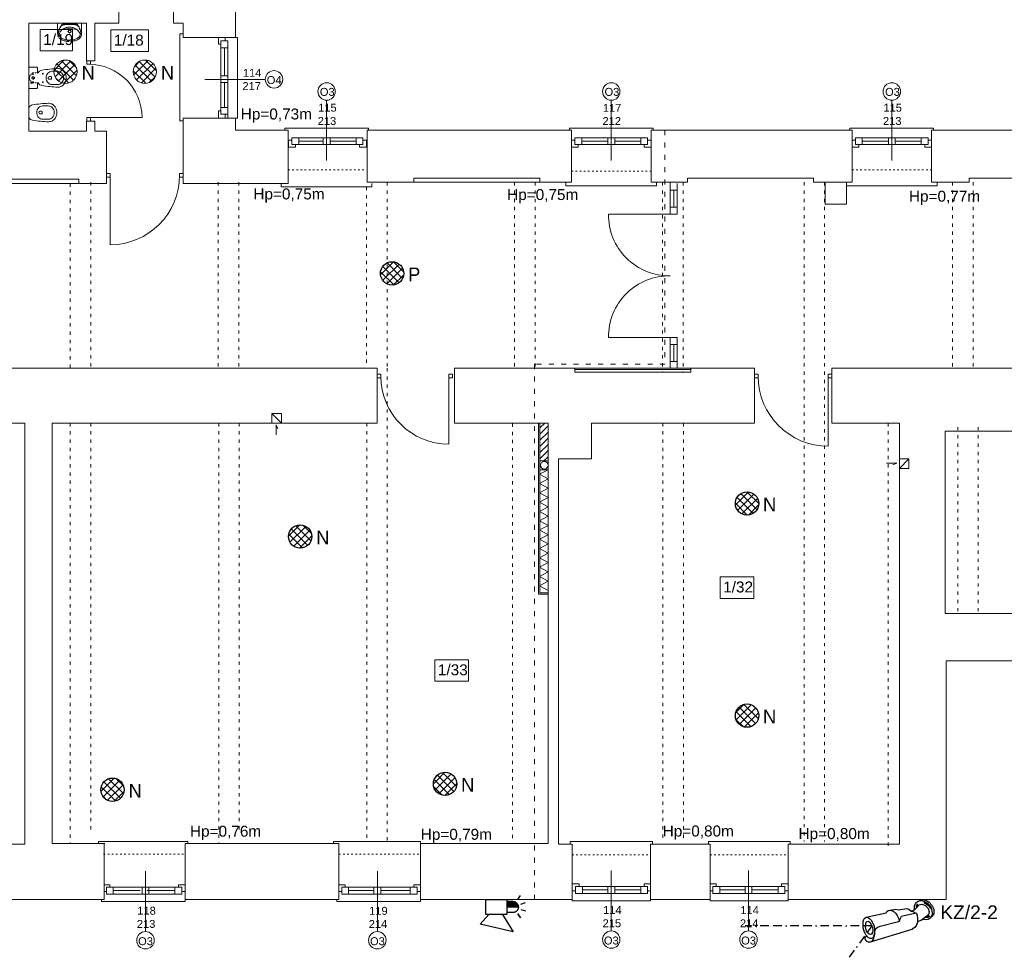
# Model space of a CAD drawing. Header units: centimetres. Extents: x 74448 to 96987, y -37016 to -10817.
# Tile 139 of 174: x 78694 to 80129, y -22625 to -21268. Entities that reach past the tile are written whole.
import ezdxf

# ---------------------------------------------------------------- set-up
doc = ezdxf.new("R2010")
doc.units = ezdxf.units.CM
doc.header["$LTSCALE"] = 0.02
for name, pattern in [('ACAD_ISO03W100', [30, 12, -18]), ('BORDER2', [0.875, 0.25, -0.125, 0.25, -0.125, 0, -0.125]), ('HIDDEN', [9.525, 6.35, -3.175])]:
    doc.linetypes.add(name, pattern=pattern)
doc.layers.get('0').update_dxf_attribs({"color": 8, "lineweight": 13})
for name, color, linetype, lineweight in [('00 opisy', 8, 'Continuous', 13), ('_AUDIO', 7, 'Continuous', 18), ('CCTV', 7, 'Continuous', 25), ('CCTV_poglad', 7, 'BORDER2', 25), ('ei30', 8, 'Continuous', 13), ('kanalizacja', 8, 'Continuous', 13), ('koncepcja', 8, 'Continuous', 13), ('koncepcja linie przekrojowe', 8, 'Continuous', 13), ('LINIE PRZEKROJOWE', 8, 'Continuous', 13), ('OPISY', 8, 'Continuous', 13), ('SSWiN', 7, 'Continuous', 25), ('stolarka', 8, 'Continuous', 13), ('STREFY POZ', 8, 'Continuous', 13), ('WIDOK', 8, 'Continuous', 13)]:
    doc.layers.add(name, color=color, linetype=linetype, lineweight=lineweight)
doc.layers.add('_AUDIO 2', color=7, linetype='Continuous')
doc.styles.get("Standard").update_dxf_attribs({"font": 'arial.ttf', "height": 12})
doc.styles.add('Tomasz_W legenda', font='TCM_____.TTF')
pattern_1 = [(45, (-5798.748, -5798.748), (-5.6126601, 5.6126601), []), (135, (-5798.748, -5798.748), (-5.6126601, -5.6126601), [])]

# ---------------------------------------------------------------- blocks, each defined once
blk = doc.blocks.new('*U3')
at = {"layer": 'stolarka', "transparency": 33554684}
blk.add_lwpolyline([(5, 0), (5, 95)], dxfattribs=at)
for points in [[(0, 2.5), (0, -2.5), (5, -2.5), (5, 2.5)], [(100, -2.5), (105, -2.5), (105, 2.5), (100, 2.5)]]:
    blk.add_lwpolyline(points, close=True, dxfattribs=at)
blk.add_arc((5, 0), 95, 0, 90, dxfattribs=at)
blk = doc.blocks.new('*U6')
at = {"layer": 'stolarka', "transparency": 33554684}
blk.add_lwpolyline([(5, 0), (5, 75)], dxfattribs=at)
for points in [[(0, 2.5), (0, -2.5), (5, -2.5), (5, 2.5)], [(80, -2.5), (85, -2.5), (85, 2.5), (80, 2.5)]]:
    blk.add_lwpolyline(points, close=True, dxfattribs=at)
blk.add_arc((5, 0), 75, 0, 90, dxfattribs=at)
blk = doc.blocks.new('AAT_SYGN.OPT.AKU')
blk.add_hatch(color=256).paths.add_polyline_path([(6.33, 18.48), (6.33, 28.68), (6.08, 28.67), (5.59, 28.59), (5.14, 28.48), (4.72, 28.33), (4.32, 28.15), (3.96, 27.94), (3.64, 27.72), (3.27, 27.42), (2.91, 27.05), (2.58, 26.64), (2.3, 26.21), (2.1, 25.82), (1.94, 25.43), (1.81, 25.01), (1.72, 24.6), (1.68, 24.29), (1.65, 23.77), (1.65, 18.48)])
for points in [[(3.94, 30.92), (2.57, 35.14)], [(8.71, 30.92), (10.08, 35.14)], [(0.08, 28.11), (-3.51, 30.72)], [(1.65, 23.77), (1.68, 24.29), (1.72, 24.6), (1.81, 25.01), (1.94, 25.43), (2.1, 25.82), (2.3, 26.21), (2.58, 26.64), (2.91, 27.05), (3.27, 27.42), (3.64, 27.72), (3.96, 27.94), (4.32, 28.15), (4.72, 28.33), (5.14, 28.48), (5.59, 28.59), (6.08, 28.67), (6.57, 28.69), (6.92, 28.68), (7.4, 28.62), (7.74, 28.55), (8.14, 28.43), (8.52, 28.29), (8.83, 28.14), (9.06, 28.01), (9.4, 27.79), (9.64, 27.61), (9.8, 27.48), (10.01, 27.28), (10.35, 26.92), (10.53, 26.68), (10.71, 26.43), (10.88, 26.14), (11.06, 25.78), (11.24, 25.31), (11.31, 25.09), (11.39, 24.73), (11.45, 24.38), (11.47, 24.1), (11.48, 23.77)], [(6.33, 18.48), (6.33, 28.68)], [(1.65, 23.77), (1.65, 18.48)], [(11.48, 23.77), (11.48, 18.48)], [(13.14, 14.72), (28.65, 23.96), (21.73, -5.05), (13.14, 2.45)]]:
    blk.add_lwpolyline(points)
for points in [[(12.57, 28.11), (16.16, 30.72)], [(0, 18.48), (13.14, 18.48), (13.14, 0), (0, 0)]]:
    blk.add_lwpolyline(points, close=True)
blk = doc.blocks.new('AAT_BULLET')
for points in [[(41.96, 3.43), (41.07, 3.35), (40.23, 2.99), (39.44, 2.31), (38.74, 1.43), (37.85, 0.25), (37.13, -0.9), (36.53, -1.8), (35.51, -2.52), (34.48, -2.82), (32.97, -2.73), (21.92, -0.7), (20.98, -0.92), (20.31, -1.7), (19.73, -2.39), (19.08, -2.8), (18.29, -2.77), (10.33, -0.96), (10.42, 0.53), (11.02, 2.56), (12, 4.25), (13.3, 5.72), (14.63, 6.48), (15.34, 6.63), (16.11, 6.57), (16.71, 6.93)], [(16.71, 6.93), (42.24, 3.39)], [(6.63, -6.71), (5.32, -6.77), (3.6, -6.54), (1.99, -5.35), (0.73, -3.51), (0.01, -1.27), (-0.01, 1.27), (1.15, 3.78), (2.53, 4.74), (3.71, 5.12)], [(8.33, 4.05), (7.05, 4.9), (5.56, 5.37), (3.71, 5.12), (1.86, 3.75), (1.1, 1.53), (0.85, -0.77), (1.72, -3.23), (3.21, -5.11), (4.94, -6.26), (6.63, -6.71), (8.5, -6.18), (9.63, -5.34), (10.36, -3.96), (10.58, -3.13)], [(12.6, -3.25), (11.57, -3.09), (10.34, -3.14), (9.4, -3.46), (8.47, -3.93), (6.73, -4.64), (5.1, -4.22), (3.56, -2.59), (2.89, -0.4), (3.06, 1.67), (4.26, 3.05), (9.51, 4.34), (9.94, 4.12), (10.85, 4.26), (11.89, 4.05)], [(42.24, 3.39), (42.66, 3.27), (43.05, 3.06), (43.45, 2.7), (43.78, 2.24), (43.98, 1.85), (44.12, 1.46), (44.17, 1.05), (44.13, 0.45), (43.87, 0.03), (43.42, -0.41), (43.05, -0.58), (42.53, -0.73), (42.71, -1.56), (42.78, -2.82), (42.78, -4.07), (42.43, -5.84), (41.77, -7.71), (40.91, -9.43), (39.91, -10.46), (39.22, -10.83), (38.23, -10.97), (37.42, -10.64), (36.67, -9.5), (36.28, -8.03), (36.14, -6.08), (36.23, -4.19), (36.68, -2.42), (37.51, -0.68), (38.56, 0.74), (39.49, 1.56), (40.05, 1.77), (40.7, 1.79), (41.4, 1.4), (41.98, 0.7), (42.47, -0.3), (42.53, -0.73)], [(24.82, -9.12), (20.6, -8.01), (19.18, -6.97), (14.26, -5.73), (13.26, -4.82), (12.56, -3.15), (11.76, -2.6), (11.27, -1.82), (11.22, -1.17)], [(38.23, -10.97), (26.48, -8.48), (25.8, -8.87), (24.82, -9.12), (23.56, -8.79), (22.72, -8.17), (21.96, -7.05), (21.43, -5.59), (21.23, -4.22), (21.24, -2.48), (21.45, -0.81)]]:
    blk.add_lwpolyline(points)
for points in [[(1.37, 0.51), (1.72, -0.02), (1.76, -0.93), (1.79, -1.49), (2.23, -2.3), (2.69, -3.01), (2.96, -3.55), (3.51, -4.18), (3.26, -4.67), (2.59, -4.05), (2.11, -3.19), (1.4, -1.69), (1.25, -1), (1.24, 0.17)], [(4.48, 4.36), (5.28, 4.32), (6.12, 3.99), (6.47, 3.85), (6.4, 3.66), (6.09, 3.58), (5.33, 3.58), (4.68, 3.69), (4.19, 3.78), (4.08, 4.03), (4.01, 4.37)], [(7.65, -5.5), (8.46, -4.89), (8.79, -4.45), (8.93, -4.03), (8.5, -4.08), (8.28, -4.21), (8.1, -4.38), (7.77, -4.68), (7.6, -5.06), (7.59, -5.39)], [(40.83, -1.03), (41.46, -2.73), (41.37, -4.8), (40.92, -6.25), (40.01, -7.74), (39.1, -8.49), (38.18, -8.42), (37.45, -7.48), (37.24, -5.83), (37.38, -3.92), (37.89, -2.41), (38.68, -1.2), (39.46, -0.57), (40.27, -0.59)]]:
    blk.add_lwpolyline(points, close=True)

msp = doc.modelspace()

# ---------------------------------------------------------------- hatches: boundary and pattern name
at = {"layer": '_AUDIO'}
h = msp.add_hatch(dxfattribs=at)
h.set_pattern_fill('ANSI37', color=256, scale=2.5)
h.set_pattern_definition(pattern_1)
h.paths.add_polyline_path([(78777.5, -21343.6, 1), (78743.5, -21343.6, 1)])
h = msp.add_hatch(dxfattribs=at)
h.set_pattern_fill('ANSI37', color=256, scale=2.5)
h.set_pattern_definition(pattern_1)
h.paths.add_polyline_path([(78893, -21343.6, 1), (78859, -21343.6, 1)])
h = msp.add_hatch(dxfattribs=at)
h.set_pattern_fill('ANSI37', color=256, scale=2.5)
h.set_pattern_definition(pattern_1)
h.paths.add_polyline_path([(79770.9, -21973.4, 1), (79736.9, -21973.4, 1)])
h = msp.add_hatch(dxfattribs=at)
h.set_pattern_fill('ANSI37', color=256, scale=2.5)
h.set_pattern_definition(pattern_1)
h.paths.add_polyline_path([(79119.4, -22021.6, 1), (79085.4, -22021.6, 1)])
h = msp.add_hatch(dxfattribs=at)
h.set_pattern_fill('ANSI37', color=256, scale=2.5)
h.set_pattern_definition(pattern_1)
h.paths.add_polyline_path([(79770.9, -22282.8, 1), (79736.9, -22282.8, 1)])
h = msp.add_hatch(dxfattribs=at)
h.set_pattern_fill('ANSI37', color=256, scale=2.5)
h.set_pattern_definition([(45, (-5767.095, -5798.748), (-5.6126601, 5.6126601), []), (135, (-5767.095, -5798.748), (-5.6126601, -5.6126601), [])])
h.paths.add_polyline_path([(78845.9, -22390.9, 1), (78811.9, -22390.9, 1)])
h = msp.add_hatch(dxfattribs=at)
h.set_pattern_fill('ANSI37', color=256, scale=2.5)
h.set_pattern_definition(pattern_1)
h.paths.add_polyline_path([(79330.7, -22382.4, 1), (79296.7, -22382.4, 1)])
at = {"layer": '_AUDIO 2'}
h = msp.add_hatch(dxfattribs=at)
h.set_pattern_fill('ANSI37', color=256, scale=2.5)
h.set_pattern_definition(pattern_1)
h.paths.add_polyline_path([(79253.5, -21637.8, 1), (79219.5, -21637.8, 1)])
at = {"layer": 'koncepcja'}
h = msp.add_hatch(dxfattribs=at)
h.set_pattern_fill('ANSI31', color=256, scale=2)
h.set_pattern_definition([(45, (-5798.748, -5798.748), (-4.49012806, 4.49012806), [])])
h.paths.add_polyline_path([(79464, -21856.1), (79452, -21856.1), (79452, -21911.2), (79464, -21911.2)])

# ---------------------------------------------------------------- linework, layer by layer
for points in [[(78932, -21293.6), (78932, -21288.6), (78927, -21288.6), (78927, -21415.6), (78927, -21415.3), (78932, -21415.3)], [(79008, -21293.6), (79011, -21293.6), (79011, -21411.6), (79008, -21411.6)], [(79080, -21428.9), (79080, -21425.9), (79202, -21425.9), (79202, -21428.9)], [(79495, -21428.9), (79495, -21425.9), (79617, -21425.9), (79617, -21428.9)], [(79904, -21428.9), (79904, -21425.9), (80026, -21425.9), (80026, -21428.9)], [(79080, -21506.6), (79075, -21506.6), (79075, -21511.6), (79202, -21511.6), (79207, -21511.6), (79207, -21506.6)], [(79495, -21504.9), (79490, -21504.9), (79490, -21509.9), (79617, -21509.9), (79622, -21509.9), (79622, -21504.9)], [(79652, -21506.6), (79652, -21516.6), (79642, -21516.6), (79642, -21504.9), (79652, -21504.9)], [(79642, -21506.6), (79642, -21551.3)], [(79652, -21506.6), (79652, -21551.3)], [(79904, -21504.9), (79899, -21504.9), (79899, -21509.9), (80026, -21509.9), (80031, -21509.9), (80031, -21504.9)], [(79647, -21516.6), (79647, -21541.3)], [(79652, -21541.3), (79652, -21551.3), (79642, -21551.3), (79642, -21541.3), (79652, -21541.3)], [(79642, -21731.4), (79642, -21776.1)], [(79652, -21731.4), (79652, -21741.4), (79642, -21741.4), (79642, -21731.4), (79652, -21731.4)], [(79652, -21731.4), (79652, -21776.1)], [(79647, -21741.4), (79647, -21766.1)], [(79652, -21766.1), (79652, -21776.1), (79642, -21776.1), (79642, -21766.1), (79652, -21766.1)], [(79067.6, -21873.4), (79067.6, -21858.6), (79070, -21864.4)], [(79464, -21856.1), (79452, -21856.1)], [(79957.4, -21914.6), (79972.2, -21914.6), (79966.4, -21917)], [(79463.9, -21924.1), (79451.5, -21930.8), (79463.9, -21937.6)], [(79463.9, -21937.6), (79451.5, -21944.3), (79463.9, -21951.2)], [(79463.9, -21951.2), (79451.5, -21957.9), (79463.9, -21964.7)], [(79463.9, -21964.7), (79451.5, -21971.4), (79463.9, -21978.3)], [(79463.9, -21978.3), (79451.5, -21984.9), (79463.9, -21991.8)], [(79463.9, -21991.8), (79451.5, -21998.5), (79463.9, -22005.4)], [(79463.9, -22005.4), (79451.5, -22012), (79463.9, -22018.9)], [(79463.9, -22018.9), (79451.5, -22025.6), (79463.9, -22032.4)], [(79463.9, -22032.4), (79451.5, -22039.1), (79463.9, -22046)], [(79463.9, -22046), (79451.5, -22052.7), (79463.9, -22059.5)], [(79463.9, -22059.5), (79451.5, -22066.2), (79463.9, -22073.1)], [(79463.9, -22073.1), (79451.5, -22079.7), (79463.9, -22086.6)], [(79463.9, -22086.6), (79451.5, -22093.3), (79463.9, -22100.2)], [(78938.9, -22469.1), (78938.9, -22466.2), (78808.4, -22466.2), (78808.3, -22466.2), (78808.3, -22469.1)], [(79278, -22469.1), (79278, -22466.2), (79151.4, -22466.2), (79151.3, -22466.2), (79151.3, -22469.1)], [(79273, -22477.2), (79273, -22477.2)], [(79616, -22470.1), (79616, -22466.2), (79496.2, -22466.2), (79496.2, -22466.2), (79496.2, -22470.1)], [(79817, -22470.1), (79817, -22466.2), (79697.8, -22466.2), (79697.8, -22466.2), (79697.8, -22470.1)], [(78935, -22551.1), (78935, -22554.1), (78813, -22554.1), (78813, -22551.1)], [(79278, -22551.1), (79278, -22554.1), (79156, -22554.1), (79156, -22551.1)], [(79613, -22550.1), (79613, -22553.1), (79499, -22553.1), (79499, -22550.1)], [(79814, -22550.1), (79814, -22553.1), (79700, -22553.1), (79700, -22550.1)]]:
    msp.add_lwpolyline(points)
for points in [[(79867.8, -21504.9), (79899, -21504.9), (79899, -21536.9), (79867.8, -21536.9)], [(79452, -21924.1), (79464, -21924.1), (79464, -22103.5), (79452, -22103.5)]]:
    msp.add_lwpolyline(points, close=True)
for points in [[(79642, -21551.3), (79552, -21551.4, 0.422707), (79642.1, -21641.3, 1)], [(79642, -21731.4), (79552, -21731.3, -0.422707), (79642.1, -21641.4, -1)]]:
    msp.add_lwpolyline(points, format="xyb")
msp.add_circle((79458.3, -21917.7), 5.5)
at = {"layer": '00 opisy', "ltscale": 0.5}
for points in [[(79450, -21856.1), (79450, -22105.5), (79464, -22105.5)], [(79452, -21856.1), (79452, -22103.5), (79464, -22103.5)]]:
    msp.add_lwpolyline(points, dxfattribs=at)
at = {"layer": '_AUDIO'}
for centre in [(78760.5, -21343.6), (78876, -21343.6)]:
    msp.add_circle(centre, 17, dxfattribs=at)
at = {"layer": '_AUDIO', "lineweight": 30}
for centre in [(79753.9, -21973.4), (79102.4, -22021.6), (79753.9, -22282.8), (78828.9, -22390.9), (79313.7, -22382.4)]:
    msp.add_circle(centre, 17, dxfattribs=at)
at = {"layer": '_AUDIO 2', "lineweight": 30}
msp.add_circle((79236.5, -21637.8), 17, dxfattribs=at)
at = {"layer": 'CCTV_poglad', "ltscale": 2500}
for q in [(79751, -22589.5), (79827.5, -22739.3)]:
    msp.add_line((79936, -22589.5), q, dxfattribs=at)
at = {"layer": 'kanalizacja'}
for points in [[(79463.9, -21911.2), (79452, -21911.2), (79452, -21924.1), (79463.9, -21924.1)], [(79464, -21911.2), (79452, -21911.2), (79452, -21924.1), (79463.9, -21924.1)]]:
    msp.add_lwpolyline(points, close=True, dxfattribs=at)
at = {"layer": 'koncepcja'}
for points in [[(79502.9, -21776.1), (79671.9, -21776.1)], [(79503.2, -21778), (79672.2, -21778)]]:
    msp.add_lwpolyline(points, dxfattribs=at)
at = {"layer": 'koncepcja linie przekrojowe'}
msp.add_lwpolyline([(79464, -21856.1), (79452, -21856.1), (79452, -21911.2), (79464, -21911.2), (79464, -21856.1)], dxfattribs=at)
at = {"layer": 'LINIE PRZEKROJOWE'}
for points in [[(79008, -20989.6), (79008, -21293.6)], [(79008, -20994.6), (79008, -21293.6)], [(78707, -21242.6), (78838, -21242.6), (78838, -21272.6)], [(78932, -21242.6), (78918, -21242.6), (78918, -21272.6)], [(78791, -21272.6), (78707, -21272.6)], [(78707, -21272.6), (78707, -21430.6)], [(78791, -21327.6), (78791, -21272.6)], [(78803, -21327.6), (78803, -21272.6)], [(78838, -21272.6), (78828, -21272.6), (78803, -21272.6)], [(78932, -21272.6), (78918, -21272.6)], [(78932, -21293.6), (78932, -21272.6)], [(78932, -21272.6), (78932, -21293.6), (79008, -21293.6)], [(78791, -21327.6), (78803, -21327.6)], [(78791, -21430.6), (78791, -21415.6)], [(78803, -21430.6), (78803, -21415.6), (78791, -21415.6)], [(78803, -21430.6), (78803, -21415.6)], [(78932, -21430.6), (78932, -21411.6)], [(78932, -21411.6), (79008, -21411.6)], [(79008, -21411.6), (79008, -21428.9)], [(78932, -21506.6), (79085, -21506.6), (79085, -21428.9)], [(79008, -21428.9), (79038, -21428.9)], [(79038, -21428.9), (79085, -21428.9)], [(79200, -21504.9), (79200, -21428.9)], [(79200, -21428.9), (79498, -21428.9)], [(79452, -21504.9), (79498, -21504.9), (79498, -21428.9)], [(79614, -21504.9), (79614, -21428.9)], [(79614, -21428.9), (79907, -21428.9)], [(79851, -21498.9), (79851, -21504.9), (79907, -21504.9), (79907, -21428.9)], [(80023, -21504.9), (80023, -21428.9)], [(80023, -21428.9), (80320, -21428.9)], [(78791, -21430.6), (78707, -21430.6)], [(78717, -21430.6), (78791, -21430.6)], [(78780, -21506.6), (78820, -21506.6), (78820, -21430.6)], [(78820, -21430.6), (78803, -21430.6)], [(78803, -21430.6), (78820, -21430.6)], [(78932, -21506.6), (78932, -21430.6)], [(78820, -21506.6), (78780, -21506.6), (78780, -21500.6), (78614, -21500.6), (78614, -21506.6)], [(79215, -21504.9), (79268, -21504.9), (79268, -21498.9), (79452, -21498.9), (79452, -21504.9)], [(79614, -21504.9), (79667, -21504.9), (79667, -21498.9), (79851, -21498.9), (79851, -21504.9)], [(80023, -21504.9), (80078, -21504.9), (80078, -21498.9), (80261, -21498.9), (80261, -21498.9)], [(79200, -21504.9), (79268, -21504.9)], [(78623.7, -21776.1), (78859.9, -21776.1), (78967.9, -21776.1)], [(78931.7, -21776.1), (79214.7, -21776.1), (79214.7, -21856.1)], [(79327.7, -21776.1), (79327.7, -21856.1)], [(79327.7, -21776.1), (79502.9, -21776.1)], [(79327.7, -21776.1), (79502.9, -21776.1), (79502.9, -21782.1), (79671.9, -21782.1), (79671.9, -21776.1)], [(79671.9, -21776.1), (79764.7, -21776.1), (79764.7, -21856.1)], [(79877.7, -21776.1), (79877.7, -21856.1)], [(79877.7, -21776.1), (80462.9, -21776.1), (80462.9, -21867.8)], [(79061.4, -21856.1), (79061.4, -21842.1), (79075.4, -21842.1), (79075.4, -21856.1)], [(79061.4, -21842.1), (79075.3, -21856.1)], [(78650.7, -21856.1), (78701, -21856.1), (78701, -22470.1), (78592, -22470.1), (78592, -22551.1)], [(78741, -21856.1), (78816.7, -21856.1)], [(78817.5, -22469.1), (78741, -22469.1), (78741, -21856.1)], [(78816.7, -21856.1), (79214.7, -21856.1)], [(79327.7, -21856.1), (79464, -21856.1)], [(79464, -21856.1), (79464, -22469.1)], [(79479, -21908.1), (79527, -21908.1), (79527, -21856.1)], [(79527, -21856.1), (79764.7, -21856.1)], [(79877.7, -21856.1), (79976, -21856.1), (79976, -22455.1), (79976, -22470.1), (79814, -22470.1), (79814, -22551.1)], [(79877.7, -21856.1), (79976, -21856.1)], [(80043, -21867.8), (80174.9, -21867.8)], [(80163, -22133.8), (80043, -22133.8), (80043, -21867.8)], [(79499, -22470.1), (79479, -22470.1), (79479, -21908.1)], [(79976, -21908.4), (79990, -21908.4), (79990, -21922.4), (79976, -21922.4)], [(79990, -21908.4), (79976, -21922.3)], [(79968, -22551.1), (80044, -22551.1), (80044, -22202.8)], [(80044, -22202.8), (80163, -22202.8)], [(78817, -22469.1), (78817, -22551.1)], [(79090, -22469.1), (78935, -22469.1), (78935, -22551.1)], [(78935, -22469.1), (79159, -22469.1)], [(79159, -22469.1), (79159, -22551.1)], [(79278, -22469.1), (79464, -22469.1)], [(79464, -22469.1), (79278, -22469.1), (79278, -22551.1)], [(79499, -22470.1), (79499, -22551.1)], [(79700, -22470.1), (79613, -22470.1), (79613, -22551.1)], [(79700, -22470.1), (79700, -22551.1)], [(78817, -22551.1), (78592, -22551.1)], [(79159, -22551.1), (78935, -22551.1)], [(79499, -22551.1), (79278, -22551.1)], [(79700, -22551.1), (79613, -22551.1)], [(79814, -22551.1), (79976, -22551.1)]]:
    msp.add_lwpolyline(points, dxfattribs=at)
at = {"layer": 'OPISY'}
for points in [[(78723.5, -21281.9), (78770.7, -21281.9), (78770.7, -21313.2), (78723.5, -21313.2)], [(78826.4, -21282.8), (78881.4, -21282.8), (78881.4, -21314.1), (78826.4, -21314.1)], [(79714.7, -22080.5), (79763.9, -22080.5), (79763.9, -22111.8), (79714.7, -22111.8)], [(79298.9, -22201.3), (79348, -22201.3), (79348, -22232.5), (79298.9, -22232.5)]]:
    msp.add_lwpolyline(points, close=True, dxfattribs=at)
for points in [[(79051.7, -21354.8), (78963.6, -21354.8)], [(79141, -21385.2), (79141, -21473.3)], [(79556, -21385.2), (79556, -21473.3)], [(79965, -21385.2), (79965, -21473.3)], [(78877, -22597.8), (78877, -22509.7)], [(79215, -22597.8), (79215, -22509.7)], [(79556, -22596.8), (79556, -22508.7)], [(79756.1, -22596.8), (79756.1, -22508.7)]]:
    msp.add_lwpolyline(points, dxfattribs=at)
for centre in [(79064.4, -21354.8), (79141, -21372.5), (79556, -21372.5), (79965, -21372.5), (78877, -22610.5), (79215, -22610.5), (79556, -22609.5), (79756.1, -22609.5)]:
    msp.add_circle(centre, 12.7, dxfattribs=at)
at = {"layer": 'stolarka'}
for points in [[(78987, -21303.6), (78983.3, -21303.6), (78983.3, -21293.6), (78993.3, -21293.6), (78993.3, -21298.6)], [(78987, -21301.6), (78987, -21405.6)], [(78992, -21308.6), (78992, -21349.6)], [(78997, -21307.9), (78997, -21411.9)], [(78992, -21359.6), (78992, -21395.6)], [(78993.3, -21405.6), (78993.3, -21411.6), (78983.3, -21411.6), (78983.3, -21400.6), (78987, -21400.6)], [(79095.5, -21449.9), (79095.5, -21453.6), (79085.5, -21453.6), (79085.5, -21443.6), (79090.5, -21443.6)], [(79090.5, -21439.9), (79192, -21439.9)], [(79194, -21443.6), (79199, -21443.6), (79199, -21453.6), (79189, -21453.6), (79189, -21449.9)], [(79508, -21449.9), (79508, -21453.6), (79498, -21453.6), (79498, -21443.6), (79503, -21443.6)], [(79503, -21439.9), (79607, -21439.9)], [(79609, -21443.6), (79614, -21443.6), (79614, -21453.6), (79604, -21453.6), (79604, -21449.9)], [(79917, -21449.9), (79917, -21453.6), (79907, -21453.6), (79907, -21443.6), (79912, -21443.6)], [(79912, -21439.9), (80016, -21439.9)], [(80018, -21443.6), (80023, -21443.6), (80023, -21453.6), (80013, -21453.6), (80013, -21449.9)], [(79090.5, -21449.9), (79194, -21449.9)], [(79100.5, -21444.9), (79136, -21444.9)], [(79146, -21444.9), (79184, -21444.9)], [(79503, -21449.9), (79609, -21449.9)], [(79513, -21444.9), (79551, -21444.9)], [(79561, -21444.9), (79599, -21444.9)], [(79912, -21449.9), (80018, -21449.9)], [(79922, -21444.9), (79960, -21444.9)], [(79970, -21444.9), (80008, -21444.9)], [(78817, -22529.4), (78825, -22529.4), (78825, -22533.1)], [(78925, -22533.1), (78821, -22533.1)], [(78925, -22533.1), (78925, -22529.4), (78935, -22529.4), (78935, -22539.4), (78930, -22539.4)], [(79159, -22529.4), (79168, -22529.4), (79168, -22533.1)], [(79268, -22533.1), (79164, -22533.1)], [(79268, -22533.1), (79268, -22529.4), (79278, -22529.4), (79278, -22539.4), (79273, -22539.4)], [(79499, -22528.4), (79509, -22528.4), (79509, -22532.1)], [(79609, -22532.1), (79505, -22532.1)], [(79604, -22532.1), (79604, -22528.4), (79613, -22528.4)], [(79700.1, -22528.4), (79709.1, -22528.4), (79709.1, -22532.1)], [(79809.1, -22532.1), (79705.1, -22532.1)], [(79804.1, -22532.1), (79804.1, -22528.4), (79814, -22528.4)], [(78820, -22539.4), (78817, -22539.4)], [(78925, -22543.1), (78821, -22543.1)], [(78869.2, -22538.1), (78830, -22538.1)], [(78920, -22538.1), (78879.2, -22538.1)], [(79163, -22539.4), (79159, -22539.4)], [(79273, -22543.1), (79169, -22543.1)], [(79210, -22538.1), (79173, -22538.1)], [(79263, -22538.1), (79220, -22538.1)], [(79504, -22538.4), (79499, -22538.4)], [(79609, -22542.1), (79505, -22542.1)], [(79551, -22537.1), (79514, -22537.1)], [(79599, -22537.1), (79561, -22537.1)], [(79613, -22538.4), (79609, -22538.4)], [(79704.1, -22538.4), (79700.1, -22538.4)], [(79809.1, -22542.1), (79705.1, -22542.1)], [(79751.1, -22537.1), (79714.1, -22537.1)], [(79799.1, -22537.1), (79761.1, -22537.1)], [(79814, -22538.4), (79809.1, -22538.4)]]:
    msp.add_lwpolyline(points, dxfattribs=at)
for points in [[(78997, -21298.6), (78997, -21308.6), (78987, -21308.6), (78987, -21298.6)], [(78997, -21349.6), (78997, -21359.6), (78987, -21359.6), (78987, -21349.6)], [(78997, -21395.6), (78997, -21405.6), (78987, -21405.6), (78987, -21395.6)], [(79090.5, -21439.9), (79100.5, -21439.9), (79100.5, -21449.9), (79090.5, -21449.9)], [(79136, -21439.9), (79146, -21439.9), (79146, -21449.9), (79136, -21449.9)], [(79184, -21439.9), (79194, -21439.9), (79194, -21449.9), (79184, -21449.9)], [(79503, -21439.9), (79513, -21439.9), (79513, -21449.9), (79503, -21449.9)], [(79551, -21439.9), (79561, -21439.9), (79561, -21449.9), (79551, -21449.9)], [(79599, -21439.9), (79609, -21439.9), (79609, -21449.9), (79599, -21449.9)], [(79912, -21439.9), (79922, -21439.9), (79922, -21449.9), (79912, -21449.9)], [(79960, -21439.9), (79970, -21439.9), (79970, -21449.9), (79960, -21449.9)], [(80008, -21439.9), (80018, -21439.9), (80018, -21449.9), (80008, -21449.9)], [(78830, -22543.1), (78820, -22543.1), (78820, -22533.1), (78830, -22533.1)], [(78882, -22543.1), (78872, -22543.1), (78872, -22533.1), (78882, -22533.1)], [(78930, -22543.1), (78920, -22543.1), (78920, -22533.1), (78930, -22533.1)], [(79173, -22543.1), (79163, -22543.1), (79163, -22533.1), (79173, -22533.1)], [(79220, -22543.1), (79210, -22543.1), (79210, -22533.1), (79220, -22533.1)], [(79273, -22543.1), (79263, -22543.1), (79263, -22533.1), (79273, -22533.1)], [(79514, -22542.1), (79504, -22542.1), (79504, -22532.1), (79514, -22532.1)], [(79561, -22542.1), (79551, -22542.1), (79551, -22532.1), (79561, -22532.1)], [(79609, -22542.1), (79599, -22542.1), (79599, -22532.1), (79609, -22532.1)], [(79714.1, -22542.1), (79704.1, -22542.1), (79704.1, -22532.1), (79714.1, -22532.1)], [(79761.1, -22542.1), (79751.1, -22542.1), (79751.1, -22532.1), (79761.1, -22532.1)], [(79809.1, -22542.1), (79799.1, -22542.1), (79799.1, -22532.1), (79809.1, -22532.1)]]:
    msp.add_lwpolyline(points, close=True, dxfattribs=at)
at = {"layer": 'STREFY POZ', "linetype": 'ACAD_ISO03W100', "ltscale": 30}
msp.add_lwpolyline([(79634.3, -21428.9), (79634.3, -21770.4), (79443.9, -21770.4), (79443.9, -22551.1)], dxfattribs=at)
at = {"layer": 'WIDOK'}
for p, q in [((78748.9, -21272.6), (78748.9, -21287.8)), ((78765.3, -21284.8), (78763.4, -21284.8)), ((78766.4, -21281.8), (78766.4, -21283.7)), ((78766.4, -21285.9), (78766.4, -21287.8)), ((78769.3, -21284.8), (78767.5, -21284.8)), ((78783.9, -21272.6), (78783.9, -21287.8)), ((78749.1, -21343), (78740.6, -21343)), ((78736.9, -21350.7), (78739, -21350.7)), ((78736.9, -21354.6), (78739, -21354.6)), ((78739.8, -21351.5), (78739.8, -21352.7)), ((78739.8, -21353.8), (78739.8, -21352.7)), ((78749.1, -21362.3), (78740.6, -21362.3)), ((78723.4, -21401.3), (78725.6, -21401.3)), ((78735.6, -21393.6), (78727.1, -21393.6)), ((78723.5, -21405.1), (78725.6, -21405.1)), ((78726.3, -21402.1), (78726.3, -21403.2)), ((78726.3, -21404.4), (78726.3, -21403.2)), ((78735.6, -21412.9), (78727.1, -21412.9))]:
    msp.add_line(p, q, dxfattribs=at)
at = {"layer": 'WIDOK', "linetype": 'HIDDEN'}
for p, q in [((78712, -21345.9), (78712, -21347.1)), ((78719.7, -21345.2), (78712.8, -21345.2)), ((78712, -21358.6), (78712, -21359.4)), ((78719.7, -21360.1), (78712.8, -21360.1))]:
    msp.add_line(p, q, dxfattribs=at)
at = {"layer": 'WIDOK'}
for points in [[(78754.8, -21275.4), (78753.6, -21277), (78752.6, -21278.7), (78751.7, -21280.5), (78751, -21282.3), (78750.4, -21284.2), (78750.1, -21286.1), (78749.8, -21288.1), (78749.8, -21290.1)], [(78754.7, -21276.4), (78753.6, -21277.9), (78752.6, -21279.4), (78751.7, -21281.1), (78751, -21282.8), (78750.5, -21284.6), (78750.1, -21286.4), (78749.8, -21288.2), (78749.8, -21290.1)], [(78757.1, -21281.1), (78756.1, -21281.9), (78755.2, -21282.7), (78754.3, -21283.5), (78753.5, -21284.4), (78752.7, -21285.4), (78752.1, -21286.5), (78751.5, -21287.6), (78751, -21288.7)], [(78756.5, -21275.5), (78756.3, -21275.5), (78756, -21275.6), (78755.8, -21275.7), (78755.5, -21275.8), (78755.3, -21275.9), (78755.1, -21276.1), (78754.9, -21276.2), (78754.7, -21276.4)], [(78756.4, -21274.4), (78756.1, -21274.5), (78755.9, -21274.6), (78755.7, -21274.7), (78755.5, -21274.8), (78755.3, -21274.9), (78755.1, -21275.1), (78754.9, -21275.3), (78754.8, -21275.4)], [(78766.4, -21273.3), (78765.1, -21273.3), (78763.9, -21273.4), (78762.6, -21273.5), (78761.4, -21273.6), (78760.1, -21273.7), (78758.9, -21273.9), (78757.6, -21274.2), (78756.4, -21274.4)], [(78766.4, -21274.7), (78765.2, -21274.8), (78763.9, -21274.8), (78762.7, -21274.9), (78761.4, -21274.9), (78760.2, -21275), (78759, -21275.2), (78757.8, -21275.3), (78756.5, -21275.5)], [(78776.2, -21281.7), (78773.7, -21281.4), (78771.3, -21281.2), (78768.8, -21281), (78766.4, -21281), (78763.9, -21281), (78761.5, -21281.2), (78759, -21281.4), (78756.6, -21281.7)], [(78766.4, -21278.9), (78765.2, -21278.9), (78764, -21278.9), (78762.8, -21279), (78761.6, -21279.3), (78760.4, -21279.6), (78759.3, -21280), (78758.1, -21280.6), (78757.1, -21281.1)], [(78776.4, -21274.4), (78775.2, -21274.2), (78773.9, -21273.9), (78772.7, -21273.7), (78771.4, -21273.6), (78770.2, -21273.5), (78768.9, -21273.4), (78767.6, -21273.3), (78766.4, -21273.3)], [(78776.2, -21275.5), (78775, -21275.3), (78773.8, -21275.2), (78772.6, -21275), (78771.3, -21274.9), (78770.1, -21274.9), (78768.9, -21274.8), (78767.6, -21274.8), (78766.4, -21274.7)], [(78775.7, -21281.1), (78774.6, -21280.6), (78773.5, -21280), (78772.4, -21279.6), (78771.2, -21279.3), (78770, -21279), (78768.8, -21278.9), (78767.6, -21278.9), (78766.4, -21278.9)], [(78781.7, -21288.7), (78781.2, -21287.6), (78780.7, -21286.5), (78780, -21285.4), (78779.3, -21284.4), (78778.5, -21283.5), (78777.6, -21282.7), (78776.7, -21281.9), (78775.7, -21281.1)], [(78778, -21276.5), (78777.9, -21276.3), (78777.7, -21276.1), (78777.4, -21275.9), (78777.2, -21275.8), (78777, -21275.7), (78776.8, -21275.6), (78776.5, -21275.5), (78776.2, -21275.5)], [(78778, -21275.5), (78777.8, -21275.3), (78777.7, -21275.1), (78777.5, -21274.9), (78777.3, -21274.8), (78777.1, -21274.7), (78776.9, -21274.6), (78776.6, -21274.5), (78776.4, -21274.4)], [(78783, -21290.1), (78782.9, -21288.1), (78782.7, -21286.2), (78782.3, -21284.2), (78781.8, -21282.3), (78781, -21280.5), (78780.2, -21278.7), (78779.2, -21277), (78778, -21275.5)], [(78783, -21290.1), (78782.9, -21288.3), (78782.7, -21286.4), (78782.3, -21284.6), (78781.7, -21282.8), (78781, -21281.1), (78780.2, -21279.5), (78779.2, -21277.9), (78778, -21276.5)], [(78748.9, -21287.8), (78748.9, -21288.8), (78749, -21289.9), (78749.3, -21290.9), (78749.7, -21291.9), (78750.2, -21292.9), (78750.7, -21293.8), (78751.4, -21294.6), (78752.2, -21295.3)], [(78751, -21288.7), (78751, -21289.3), (78751.1, -21289.9), (78751.2, -21290.6), (78751.4, -21291.1), (78751.7, -21291.7), (78752, -21292.2), (78752.4, -21292.7), (78752.8, -21293.1)], [(78752.2, -21295.3), (78752.5, -21295.5), (78752.8, -21295.7), (78753, -21295.9), (78753.3, -21296.1), (78753.6, -21296.3), (78753.9, -21296.5), (78754.2, -21296.7), (78754.5, -21296.8)], [(78752.8, -21293.1), (78753.8, -21293.9), (78754.8, -21294.6), (78755.9, -21295.2), (78756.9, -21295.8), (78758.1, -21296.2), (78759.2, -21296.7), (78760.4, -21297), (78761.6, -21297.2)], [(78754.5, -21296.8), (78755.8, -21297.4), (78757.1, -21297.9), (78758.4, -21298.4), (78759.7, -21298.8), (78761, -21299.2), (78762.4, -21299.4), (78763.8, -21299.6), (78765.2, -21299.8)], [(78761.6, -21297.2), (78762.8, -21297.5), (78764, -21297.7), (78765.2, -21297.8), (78766.4, -21297.8), (78767.6, -21297.8), (78768.8, -21297.7), (78770, -21297.5), (78771.2, -21297.2)], [(78767.6, -21299.8), (78769, -21299.6), (78770.4, -21299.4), (78771.7, -21299.2), (78773.1, -21298.8), (78774.4, -21298.4), (78775.7, -21297.9), (78777, -21297.4), (78778.2, -21296.8)], [(78771.2, -21297.2), (78772.4, -21297), (78773.6, -21296.7), (78774.7, -21296.2), (78775.8, -21295.8), (78776.9, -21295.2), (78777.9, -21294.6), (78779, -21293.9), (78779.9, -21293.1)], [(78778.2, -21296.8), (78778.5, -21296.7), (78778.8, -21296.5), (78779.1, -21296.3), (78779.4, -21296.1), (78779.7, -21295.9), (78780, -21295.7), (78780.3, -21295.5), (78780.6, -21295.3)], [(78779.9, -21293.1), (78780.4, -21292.7), (78780.7, -21292.2), (78781.1, -21291.7), (78781.3, -21291.1), (78781.5, -21290.6), (78781.7, -21289.9), (78781.7, -21289.3), (78781.7, -21288.7)], [(78780.6, -21295.3), (78781.3, -21294.6), (78782, -21293.8), (78782.6, -21292.9), (78783.1, -21291.9), (78783.5, -21290.9), (78783.7, -21289.9), (78783.9, -21288.8), (78783.9, -21287.8)], [(78780, -21506.6), (78614, -21506.6)], [(79452, -21504.9), (79268, -21504.9)]]:
    msp.add_lwpolyline(points, dxfattribs=at)
for points in [[(78766.4, -21282.4), (78764.8, -21283.1), (78764.1, -21284.8), (78764.8, -21286.4), (78766.4, -21287.1), (78768, -21286.4), (78768.6, -21284.8), (78768, -21283.1)], [(78766.4, -21283.1), (78765.2, -21283.6), (78764.8, -21284.8), (78765.2, -21285.9), (78766.4, -21286.4), (78767.5, -21285.9), (78768, -21284.8), (78767.5, -21283.6)]]:
    msp.add_lwpolyline(points, close=True, dxfattribs=at)
msp.add_lwpolyline([(78708.5, -21368.3, -0.414214), (78707, -21366.7), (78707, -21338.6, -0.414214), (78708.5, -21337), (78718.2, -21337, -0.414214), (78719.7, -21338.6), (78719.7, -21345.2, 0.787207), (78720.4, -21345.3, -0.243605), (78725.9, -21341.5, -0.036424), (78749.1, -21339.1, -0.106749), (78753.7, -21340.1, -0.101537), (78757.8, -21343.1, -0.094942), (78760.5, -21347.4, -0.090753), (78761.4, -21352.7, -0.090753), (78760.5, -21357.9, -0.094942), (78757.8, -21362.2, -0.101537), (78753.7, -21365.2, -0.106749), (78749.1, -21366.2, -0.036424), (78725.9, -21363.8, -0.243605), (78720.4, -21360, 0.787207), (78719.7, -21360.1), (78719.7, -21366.7, -0.414214), (78718.2, -21368.3)], format="xyb", close=True, dxfattribs=at)
for points in [[(78740.6, -21362.3, -0.106749), (78737.5, -21361.6, -0.101537), (78734.7, -21359.6, -0.094942), (78732.8, -21356.5, -0.090753), (78732.1, -21352.7, -0.090753), (78732.8, -21348.8, -0.094942), (78734.7, -21345.7, -0.101537), (78737.5, -21343.7, -0.106749), (78740.6, -21343, -0.106749)], [(78749.1, -21362.3, 0.106749), (78752.1, -21361.6, 0.101537), (78754.9, -21359.6, 0.094942), (78756.8, -21356.5, 0.090753), (78757.6, -21352.7, 0.090753), (78756.8, -21348.8, 0.094942), (78754.9, -21345.7, 0.101537), (78752.1, -21343.7, 0.106749), (78749.1, -21343, 0.106749)], [(78707, -21395.9, -0.243605), (78712.4, -21392, -0.036424), (78735.6, -21389.7, -0.106749), (78740.3, -21390.7, -0.101537), (78744.3, -21393.7, -0.094942), (78747, -21398, -0.090753), (78747.9, -21403.2, -0.090753), (78747, -21408.4, -0.094942), (78744.3, -21412.8, -0.101537), (78740.3, -21415.7, -0.106749), (78735.6, -21416.7, -0.036424), (78712.4, -21414.4, -0.243605), (78707, -21410.5)], [(78727.1, -21412.9, -0.106749), (78724, -21412.2, -0.101537), (78721.2, -21410.2, -0.094942), (78719.3, -21407.1, -0.090753), (78718.6, -21403.2, -0.090753), (78719.3, -21399.4, -0.094942), (78721.2, -21396.3, -0.101537), (78724, -21394.2, -0.106749), (78727.1, -21393.6, -0.106749)], [(78735.6, -21412.9, 0.106749), (78738.7, -21412.2, 0.101537), (78741.5, -21410.2, 0.094942), (78743.4, -21407.1, 0.090753), (78744.1, -21403.2, 0.090753), (78743.4, -21399.4, 0.094942), (78741.5, -21396.3, 0.101537), (78738.7, -21394.2, 0.106749), (78735.6, -21393.6, 0.106749)]]:
    msp.add_lwpolyline(points, format="xyb", dxfattribs=at)
at = {"layer": 'WIDOK', "linetype": 'ACAD_ISO03W100', "ltscale": 10}
for points in [[(79085, -21486.6), (79199, -21486.6)], [(79907, -21486.9), (80023, -21486.9)], [(79498, -21488.9), (79614, -21488.9)], [(78816, -22485.1), (78935, -22485.1)], [(79159, -22485.1), (79278, -22485.1)], [(79499, -22486.1), (79613, -22486.1)], [(79700, -22486.1), (79814, -22486.1)]]:
    msp.add_lwpolyline(points, dxfattribs=at)
at = {"layer": 'WIDOK', "linetype": 'ACAD_ISO03W100', "ltscale": 20}
for points in [[(78767.3, -21506.6), (78767.3, -21776.1)], [(78797.3, -21504.9), (78797.3, -21776.1)], [(78983.2, -21504.9), (78983.2, -21776.1)], [(79013.2, -21504.9), (79013.2, -21776.1)], [(79199.1, -21511.6), (79199.1, -21776.1)], [(79229.1, -21504.9), (79229.1, -21776.1)], [(79415, -21504.9), (79415, -21776.1)], [(79445, -21504.9), (79445, -21776.1)], [(79630.9, -21504.9), (79630.9, -21782.1)], [(79660.9, -21504.9), (79660.9, -21782.1)], [(79837, -21504.9), (79837, -22466.2)], [(79867, -21504.9), (79867, -22466.2)], [(80053.4, -21504.9), (80053.4, -21776.1)], [(80083.4, -21504.9), (80083.4, -21776.1)], [(79229.5, -21776.1), (79229.5, -22466.2)], [(78767.3, -21856.1), (78767.3, -22469.1)], [(78797.3, -21856.1), (78797.3, -22455.9)], [(78983.8, -21856.1), (78983.8, -22469.1)], [(79013.8, -21856.1), (79013.8, -22455.9)], [(79199.5, -21856.1), (79199.5, -22466.2)], [(79412, -21856.8), (79412, -22469.8)], [(79631.4, -21856.1), (79631.4, -22466.2)], [(79661.4, -21856.1), (79661.4, -22466.2)], [(79959.7, -21856.1), (79959.7, -22475.1)], [(80061.1, -21861.9), (80061.1, -22133.8)], [(80091.1, -21861.9), (80091.1, -22133.8)]]:
    msp.add_lwpolyline(points, dxfattribs=at)
at = {"layer": 'WIDOK', "linetype": 'HIDDEN'}
for centre, radius in [((78713.3, -21352.7), 1.93), ((78713.3, -21347.1), 0.579), ((78713.3, -21352.7), 0.579), ((78713.3, -21358.6), 0.579), ((78710.5, -21360), 0.772)]:
    msp.add_circle(centre, radius, dxfattribs=at)
at = {"layer": 'WIDOK'}
for centre in [(78727.4, -21346.5), (78727.4, -21358.8)]:
    msp.add_circle(centre, 0.579, dxfattribs=at)
at = {"layer": 'WIDOK', "linetype": 'HIDDEN'}
for centre, radius, start, end in [((78713.8, -21352.8), 6.03, 107.1662, 252.8338), ((78712.8, -21345.9), 0.772, 90, 180), ((78712.8, -21359.4), 0.772, 180, 270)]:
    msp.add_arc(centre, radius, start, end, dxfattribs=at)
at = {"layer": 'WIDOK'}
for centre, radius, start, end in [((78737, -21352.7), 1.93, 88.6628, 271.0097), ((78739, -21351.5), 0.772, 0, 90), ((78739, -21353.8), 0.772, 270, 0), ((78723.5, -21403.2), 1.93, 88.6628, 271.0097), ((78725.6, -21402.1), 0.772, 0, 90), ((78725.6, -21404.4), 0.772, 270, 0)]:
    msp.add_arc(centre, radius, start, end, dxfattribs=at)

# ---------------------------------------------------------------- block references
at = {"layer": 'CCTV', "xscale": 2.471643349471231, "yscale": 2.471643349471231, "zscale": 2.471643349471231, "rotation": 204.6095243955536}
msp.add_blockref('AAT_BULLET', (80024.8, -22562.1), dxfattribs=at)
at = {"layer": 'SSWiN', "xscale": 1.647762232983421, "yscale": 1.647762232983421, "zscale": 1.647762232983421, "rotation": 270}
msp.add_blockref('AAT_SYGN.OPT.AKU', (79373.3, -22551.1), dxfattribs=at)
at = {"layer": 'stolarka', "transparency": 33554684}
for name, p, xscale, yscale, zscale, rotation in [('*U6', (78794.3, -21415.6), -1.035294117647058, 1.035294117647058, 1.035294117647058, 270), ('*U3', (78820, -21494.7), -1.066666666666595, 1.066666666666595, 1.066666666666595, 180), ('*U3', (79324.7, -21787.5), 1.047619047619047, 1.047619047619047, 1.047619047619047, 180), ('*U3', (79877.7, -21787.6), 1.076190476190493, 1.076190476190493, 1.076190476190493, 180)]:
    msp.add_blockref(name, p, dxfattribs=dict(at, xscale=xscale, yscale=yscale, zscale=zscale, rotation=rotation))

# ---------------------------------------------------------------- texts
at = {"layer": '_AUDIO', "char_height": 20, "width": 16.573, "attachment_point": 1, "style": 'Tomasz_W legenda'}
for insert in [(78783.8, -21335.1), (78899.4, -21335.1), (79777.2, -21965), (79125.8, -22013.1), (79777.2, -22274.3), (79337.1, -22373.9), (78852.3, -22382.4)]:
    msp.add_mtext('N', dxfattribs=dict(at, insert=insert))
at = {"layer": '_AUDIO 2', "insert": (79259.8, -21629.3), "char_height": 20, "width": 16.573, "attachment_point": 1, "style": 'Tomasz_W legenda'}
msp.add_mtext('P', dxfattribs=at)
at = {"layer": 'CCTV', "insert": (80035.7, -22559.6), "char_height": 20, "width": 104.165, "attachment_point": 1}
msp.add_mtext('{\\C7;KZ/2-2}', dxfattribs=at)
at = {"layer": 'ei30', "char_height": 16, "width": 260.963, "attachment_point": 1}
for s, insert in [('\\pi217.82;EI60', (76187.6, -21418.2)), ('\\pi217.82;EI60', (75576, -21433.4)), ('\\pi217.82;EI30', (75982.7, -21438.5)), ('\\pi246.16;G', (76012.5, -21439.4)), ('\\pi248.41;H', (75467.5, -21449.4)), ('\\pi217.82;EI30', (76000.5, -21753.3)), ('\\pi217.82;EI60', (75516.3, -21776.3)), ('\\pi246.16;G', (75477.6, -22565.1))]:
    msp.add_mtext(s, dxfattribs=dict(at, insert=insert))
at = {"layer": 'OPISY', "ltscale": 0.15}
for s, p in [('Hp=0,73m', (79015.9, -21413.3)), ('Hp=0,75m', (79034.3, -21529.9)), ('Hp=0,75m', (79404.2, -21530.8)), ('Hp=0,77m', (79990, -21533.2)), ('Hp=0,76m', (78941.9, -22459.4)), ('Hp=0,79m', (79278.3, -22463.9)), ('Hp=0,80m', (79631, -22459.1)), ('Hp=0,80m', (79829, -22462.9))]:
    msp.add_text(s, height=16, dxfattribs=at).set_placement(p)
at = {"layer": 'OPISY'}
for s, insert, char_height, width, attachment_point in [('{\\fArial|b0|i0|c238|p34;1/19}', (78728, -21288.7), 16, 260.963, 1), ('{\\fArial|b0|i0|c238|p34;1/18}', (78830.9, -21289.6), 16, 260.963, 1), ('\\pi-3.5877;O4', (79057.4, -21361.8), 11.574, 12.831, 7), ('\\pi-3.6114;O3', (79134.8, -21379), 11.574, 12.831, 7), ('\\pi-3.6114;O3', (79549.8, -21379), 11.574, 12.831, 7), ('\\pi-3.6114;O3', (79958.8, -21379), 11.574, 12.831, 7), ('{\\fArial|b0|i0|c238|p34;1/32}', (79719.2, -22087.2), 16, 260.963, 1), ('{\\fArial|b0|i0|c238|p34;1/33}', (79303.3, -22208), 16, 260.963, 1), ('\\pi-3.6114;O3', (78869.9, -22617.8), 11.574, 12.831, 7), ('\\pi-3.6114;O3', (79207.9, -22617.8), 11.574, 12.831, 7), ('\\pi-3.6114;O3', (79548.9, -22616.8), 11.574, 12.831, 7), ('\\pi-3.6114;O3', (79749, -22616.8), 11.574, 12.831, 7)]:
    msp.add_mtext(s, dxfattribs=dict(at, insert=insert, char_height=char_height, width=width, attachment_point=attachment_point))
at = {"layer": 'stolarka', "char_height": 11.574, "width": 12.831, "attachment_point": 7}
for s, insert in [('\\pi-5.8023;114\\P\\pi-6.4694;217', (79024.8, -21370.4)), ('\\pi-5.8694;115\\P\\pi-6.4694;213', (79134.6, -21421.4)), ('\\pi-5.8259;117\\P\\pi-6.4102;212', (79549.6, -21421.4)), ('\\pi-5.8694;115\\P\\pi-6.4694;213', (79958.6, -21421.4)), ('\\pi-5.8378;118\\P\\pi-6.4694;213', (78870.9, -22592.6)), ('\\pi-5.8378;119\\P\\pi-6.4457;214', (79208.9, -22592.6)), ('\\pi-5.8023;114\\P\\pi-6.5128;215', (79549.9, -22591.6)), ('\\pi-5.8023;114\\P\\pi-6.4457;214', (79750, -22591.6))]:
    msp.add_mtext(s, dxfattribs=dict(at, insert=insert))

doc.saveas('drawing.dxf')
